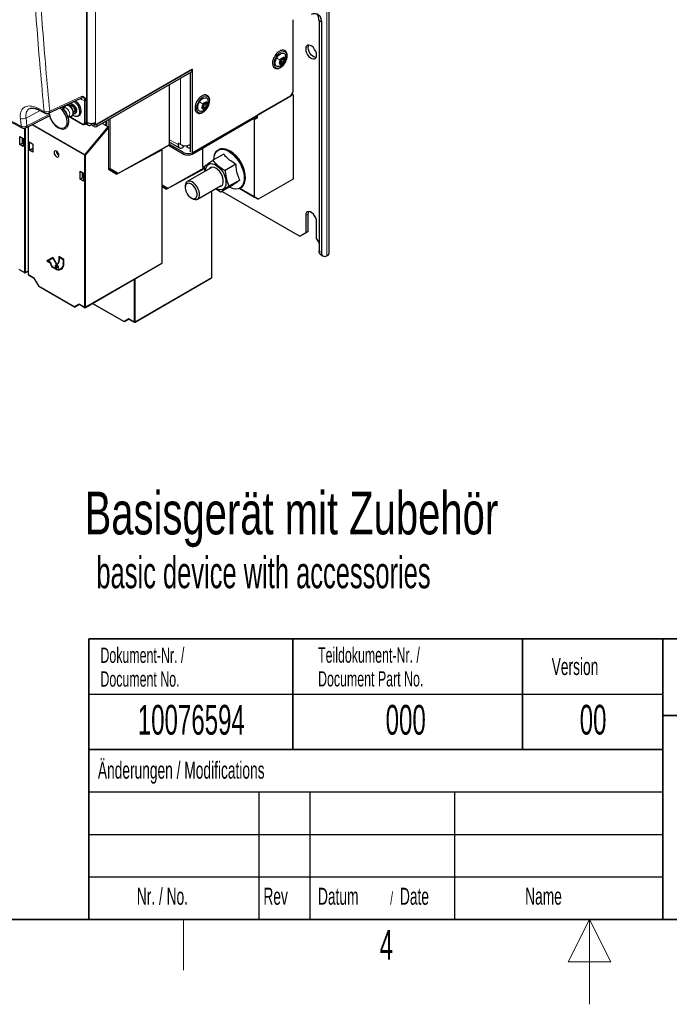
# Paper-space layout 'Blatt4' of a CAD drawing. Header units: millimetres. Extents: x 5 to 418, y 2 to 292.
# Tile 3 of 86: x 150 to 226, y 2 to 118. Entities that reach past the tile are written whole.
import ezdxf

# ---------------------------------------------------------------- set-up
doc = ezdxf.new("R2010")
doc.units = ezdxf.units.MM
doc.layers.add('SLD-0', color=7, linetype='Continuous')
doc.styles.add('SLDTEXTSTYLE0', font='TXT', dxfattribs={"width": 0.7})
doc.styles.add('SLDTEXTSTYLE1', font='TXT', dxfattribs={"width": 0.605})

psp = doc.layouts.new('Blatt4')

# ---------------------------------------------------------------- linework, layer by layer
at = {"color": 7, "linetype": 'Continuous', "lineweight": 18}
for p, q in [((186.1, 232.97), (186.1, 90.09)), ((157.86, 105.87), (157.86, 189.97)), ((157.87, 106.19), (157.87, 123.72)), ((157.9, 105.8), (157.9, 121.4)), ((158.89, 105.8), (158.89, 121.4)), ((185.46, 117.62), (185.18, 117.78)), ((180.59, 112.88), (180.6, 112.87)), ((180.66, 112.74), (180.74, 112.69)), ((180.77, 113), (181.02, 112.86)), ((180.88, 113.2), (181.13, 113.06)), ((181.02, 113.41), (181.1, 113.36)), ((170.02, 103.19), (170.02, 111.65)), ((168.89, 103.19), (168.89, 111)), ((153.51, 107.14), (157.31, 108.9)), ((157.3, 108.48), (157.08, 108.6)), ((157.6, 105.82), (157.6, 108.38)), ((157.74, 108.38), (157.74, 105.81)), ((171.74, 107.88), (171.98, 107.74)), ((171.75, 108.11), (171.77, 108.11)), ((171.91, 108.11), (172, 108.06)), ((150.72, 106.32), (152.38, 107.19)), ((150.81, 105.4), (153.45, 106.72)), ((152.1, 107.47), (152.85, 107.09)), ((155.17, 107.72), (155.17, 107.5)), ((171.51, 107.47), (171.59, 107.43)), ((171.61, 107.69), (171.86, 107.55)), ((172, 107.58), (172, 107.58)), ((150.72, 106.32), (150.81, 105.4)), ((157.59, 101.94), (151.4, 105.51)), ((151.5, 105.56), (157.63, 102.03)), ((155.81, 106.52), (157.32, 105.65)), ((157.74, 105.81), (157.86, 105.87)), ((157.9, 105.8), (157.86, 105.83)), ((157.87, 106.19), (157.87, 106.19)), ((158.75, 105.31), (158.75, 105.56)), ((158.76, 105.74), (158.89, 105.67)), ((159.03, 105.56), (159.03, 105.31)), ((160.21, 106), (160.21, 105.36)), ((160.46, 100.37), (160.46, 106.14)), ((160.6, 106.22), (160.6, 100.37)), ((177.6, 106.29), (177.6, 106.47)), ((150.52, 88.16), (150.52, 105.11)), ((150.66, 105.15), (150.66, 88.16)), ((151, 105.31), (151, 87.89)), ((157.63, 102.03), (160.33, 105.3)), ((160.4, 105.16), (157.73, 101.93)), ((161.55, 99.82), (167.61, 103.19)), ((167.61, 103.76), (168.6, 103.19)), ((168.74, 103.27), (168.6, 103.19)), ((169.17, 103.08), (169.17, 102.86)), ((169.19, 102.08), (169.19, 102.28)), ((169.73, 103.08), (169.73, 102.86)), ((170.32, 102.26), (170.32, 102.08)), ((157.59, 84.08), (157.59, 101.94)), ((157.73, 101.93), (157.73, 84.08)), ((160.4, 100.41), (160.46, 100.37)), ((160.48, 100.32), (160.4, 100.37)), ((161.43, 99.77), (160.48, 100.32)), ((160.6, 100.37), (161.55, 99.82)), ((167.39, 98.08), (171.64, 100.45)), ((166.73, 98.46), (167.39, 98.08)), ((167.27, 98.04), (166.73, 98.35)), ((183.9, 95.02), (183.62, 94.86)), ((185.18, 90.69), (185.46, 90.53)), ((154.61, 89.53), (154.58, 89.51)), ((157.73, 84.08), (166.73, 89.27)), ((149.88, 88.54), (150.52, 88.16)), ((150.66, 88.16), (150.97, 88.34)), ((153.93, 88.74), (153.9, 88.73)), ((154.16, 88.61), (154.13, 88.6)), ((155.13, 89.22), (155.1, 89.21)), ((151, 87.89), (151.65, 87.51)), ((151.65, 87.51), (152.2, 86.56)), ((163.43, 82.34), (163.43, 87.33)), ((163.57, 82.34), (172.56, 87.54)), ((163.57, 87.41), (163.57, 82.34)), ((152.2, 86.56), (156.4, 84.14)), ((156.4, 84.14), (156.95, 84.45)), ((156.95, 84.45), (157.59, 84.08)), ((158.55, 84.52), (162.23, 82.4)), ((162.23, 82.4), (162.78, 82.72)), ((162.78, 82.72), (163.43, 82.34))]:
    psp.add_line(p, q, dxfattribs=at)
at = {"color": 7, "linetype": 'Continuous', "lineweight": 25}
for p, q in [((186.39, 90.49), (186.39, 233.38)), ((157.87, 105.89), (157.87, 189.99)), ((157.88, 106.21), (157.88, 123.73)), ((182.14, 109.41), (182.14, 117.89)), ((185.18, 117.78), (185.18, 90.69)), ((185.46, 117.62), (185.46, 90.53)), ((180.58, 112.92), (180.62, 112.91)), ((180.63, 112.87), (180.58, 112.89)), ((180.89, 112.76), (180.62, 112.91)), ((180.9, 113.35), (181.12, 113.22)), ((170.26, 112.07), (159.03, 105.59)), ((170.21, 112.01), (159.03, 105.56)), ((170.21, 111.77), (159.03, 105.31)), ((170.04, 111.67), (170.04, 102.35)), ((170.19, 112.03), (170.21, 112.01)), ((170.21, 112.01), (170.21, 111.77)), ((170.26, 112.07), (170.26, 102.22)), ((167.61, 103.19), (167.61, 110.26)), ((182.14, 109.09), (177.96, 106.68)), ((181.85, 108.92), (182.14, 109.41)), ((182.14, 109.09), (182, 109.17)), ((182.14, 109.09), (182.14, 99.13)), ((153.38, 106.9), (157.2, 108.66)), ((155.87, 108), (155.8, 107.96)), ((155.94, 107.8), (155.85, 107.75)), ((170.26, 102.22), (181.85, 108.92)), ((171.74, 108.11), (171.79, 108.08)), ((171.74, 108.06), (172.01, 107.9)), ((152.2, 107.28), (152.95, 106.9)), ((155.25, 107.25), (154.99, 107.5)), ((155.33, 107.71), (155.13, 107.45)), ((155.66, 106.35), (155.56, 106.71)), ((156.29, 106.97), (156.39, 107.02)), ((156.45, 106.83), (156.52, 106.87)), ((156.81, 106.55), (156.95, 106.63)), ((171.71, 107.48), (171.5, 107.6)), ((177.96, 106.35), (177.96, 106.68)), ((150.7, 105.16), (153.49, 106.56)), ((155.68, 106.5), (156.01, 106.54)), ((155.76, 106.51), (157.34, 105.61)), ((157.62, 105.58), (157.75, 105.64)), ((157.76, 105.65), (158.04, 105.48)), ((158.39, 105.68), (158.39, 105.52)), ((158.75, 105.31), (158.39, 105.52)), ((158.75, 105.56), (158.51, 105.69)), ((158.72, 105.7), (158.93, 105.58)), ((158.89, 105.67), (158.89, 105.8)), ((160.1, 105.43), (159.67, 105.68)), ((160.1, 105.93), (160.1, 105.43)), ((160.19, 105.98), (160.19, 105.38)), ((177.6, 106.29), (170.32, 102.08)), ((177.49, 106.22), (177.61, 106.15)), ((177.96, 106.35), (177.61, 106.15)), ((177.61, 97.01), (177.61, 106.15)), ((177.72, 106.45), (177.72, 106.53)), ((177.72, 106.5), (177.96, 106.35)), ((150.97, 105.3), (150.97, 87.93)), ((160.33, 105.3), (160.1, 105.43)), ((160.4, 105.16), (160.4, 100.28)), ((150, 104.14), (150.4, 103.91)), ((150, 103.19), (150, 104.14)), ((150, 103.19), (150.29, 103.36)), ((150.4, 102.96), (150, 103.19)), ((150.29, 103.36), (150.29, 103.98)), ((150.31, 103.34), (150.29, 103.36)), ((150.31, 103.34), (150.4, 103.4)), ((150.4, 103.91), (150.4, 102.96)), ((151.12, 102.54), (151.12, 103.5)), ((151.12, 103.5), (151.52, 103.26)), ((151.52, 103.26), (151.52, 102.31)), ((161.53, 99.77), (167.58, 103.15)), ((167.61, 103.49), (168.77, 102.82)), ((169.19, 102.28), (167.61, 103.19)), ((168.89, 103.19), (168.6, 103.35)), ((168.6, 103.35), (168.6, 103.19)), ((170.04, 103.2), (170.02, 103.19)), ((151.12, 102.54), (151.52, 102.77)), ((151.52, 102.31), (151.12, 102.54)), ((154.31, 102.3), (154.39, 102.34)), ((166.73, 102.56), (161.4, 99.7)), ((166.73, 102.56), (166.63, 102.62)), ((166.73, 89.27), (166.73, 102.56)), ((169.19, 102.08), (167.46, 103.08)), ((169.25, 102.91), (169.17, 102.86)), ((169.25, 103.07), (169.25, 102.91)), ((169.65, 103.07), (169.65, 102.91)), ((169.73, 102.86), (169.65, 102.91)), ((170.26, 102.22), (170.25, 102.23)), ((171.5, 100.53), (171.5, 102.76)), ((173.97, 102.07), (172.69, 101.34)), ((173.37, 102.59), (173.34, 102.57)), ((175.41, 100.89), (174.13, 100.16)), ((157.07, 100.06), (157.47, 99.83)), ((157.07, 99.11), (157.07, 100.06)), ((157.36, 99.27), (157.36, 99.89)), ((157.47, 99.83), (157.47, 98.88)), ((160.4, 100.37), (161.17, 99.93)), ((160.4, 100.28), (161.4, 99.7)), ((161.07, 99.89), (161.15, 99.94)), ((161.17, 99.93), (161.43, 99.77)), ((171.74, 100.38), (167.24, 97.96)), ((167.37, 98.04), (171.67, 100.44)), ((172.48, 100.46), (169.69, 98.85)), ((171.5, 100.53), (171.74, 100.4)), ((171.74, 100.4), (171.5, 100.53)), ((157.07, 99.11), (157.36, 99.27)), ((157.47, 98.88), (157.07, 99.11)), ((157.38, 99.26), (157.36, 99.27)), ((157.38, 99.26), (157.47, 99.31)), ((175.86, 99.02), (174.59, 98.28)), ((182.14, 99.13), (178.04, 96.76)), ((166.73, 98.35), (167, 98.19)), ((166.73, 98.25), (167.24, 97.96)), ((166.91, 98.15), (166.99, 98.2)), ((167, 98.19), (167.27, 98.04)), ((169.44, 98.3), (169.44, 98.13)), ((170.89, 96.77), (173.68, 98.38)), ((172.56, 87.54), (172.56, 97.73)), ((173.61, 97.58), (173, 97.99)), ((174.88, 98.32), (173.61, 97.58)), ((173.78, 97.68), (182.91, 92.41)), ((175.85, 98.02), (177.61, 97.01)), ((178.04, 96.76), (175.85, 98.02)), ((175.94, 98.07), (175.97, 98.09)), ((170.14, 96.91), (170.28, 96.83)), ((177.61, 97.01), (178.04, 96.76)), ((183.62, 94.86), (183.62, 92.82)), ((183.9, 92.98), (183.9, 95.02)), ((184.89, 92.08), (184.89, 94.12)), ((182.91, 92.41), (183.62, 92.82)), ((183.9, 92.98), (183.2, 92.57)), ((183.62, 92.82), (183.9, 92.98)), ((183.2, 92.57), (182.91, 92.41)), ((184.89, 92.08), (185.18, 91.59)), ((153.87, 89.92), (153.17, 89.51)), ((153.19, 89.53), (153.17, 89.51)), ((153.17, 89.51), (153.55, 89.29)), ((153.87, 89.92), (153.19, 89.53)), ((153.19, 89.53), (153.58, 89.3)), ((153.27, 89.5), (153.87, 89.85)), ((153.59, 89.31), (153.27, 89.5)), ((153.58, 89.3), (153.55, 89.29)), ((154.58, 88.69), (153.87, 89.92)), ((153.9, 89.86), (153.87, 89.85)), ((153.87, 89.85), (154.48, 88.8)), ((153.9, 89.86), (154.51, 88.82)), ((155.15, 89.67), (154.58, 90)), ((154.58, 90), (154.58, 89.51)), ((154.61, 89.98), (154.61, 89.53)), ((154.65, 89.94), (154.62, 89.93)), ((154.62, 89.49), (154.62, 89.93)), ((154.62, 89.93), (155.1, 89.65)), ((154.65, 89.94), (155.13, 89.66)), ((155.13, 89.66), (155.1, 89.65)), ((155.1, 89.65), (155.1, 89.21)), ((155.13, 89.66), (155.13, 89.22)), ((155.15, 89.18), (155.15, 89.67)), ((185.38, 90.24), (185.67, 90.07)), ((186.1, 90.09), (186.16, 90.12)), ((149.92, 88.48), (150.54, 88.12)), ((150.64, 88.12), (150.97, 88.31)), ((154.13, 88.64), (153.9, 88.77)), ((153.9, 88.73), (154.13, 88.6)), ((153.93, 88.74), (154.16, 88.61)), ((154.48, 88.8), (154.16, 88.99)), ((154.23, 88.93), (154.2, 88.91)), ((154.2, 88.91), (154.58, 88.69)), ((154.23, 88.93), (154.55, 88.74)), ((154.29, 88.66), (154.26, 88.65)), ((154.26, 88.65), (154.3, 88.65)), ((154.48, 89.23), (154.45, 89.22)), ((154.45, 89.22), (154.48, 89.16)), ((154.48, 89.23), (154.5, 89.18)), ((154.51, 88.82), (154.48, 88.8)), ((154.82, 88.58), (154.85, 88.59)), ((157.71, 84.03), (166.71, 89.23)), ((151.02, 87.84), (151.64, 87.48)), ((151.64, 87.48), (152.18, 86.55)), ((163.55, 82.3), (172.54, 87.49)), ((152.22, 86.51), (156.42, 84.09)), ((157.02, 84.38), (156.52, 84.09)), ((156.99, 84.4), (157.61, 84.03)), ((158.53, 84.5), (162.25, 82.35)), ((162.85, 82.64), (162.35, 82.35)), ((162.82, 82.66), (163.45, 82.3))]:
    psp.add_line(p, q, dxfattribs=at)
at = {"color": 7, "linetype": 'Continuous', "lineweight": 25, "flags": 128}
for points in [[(184.29, 118.55), (184.53, 118.62), (184.75, 118.63), (184.95, 118.58), (185.13, 118.48), (185.27, 118.33), (185.37, 118.13), (185.44, 117.89), (185.46, 117.62)], [(183.62, 114.45), (183.65, 114.23), (183.72, 114), (183.84, 113.77), (183.99, 113.57), (184.17, 113.41), (184.35, 113.31), (184.52, 113.27), (184.67, 113.29), (184.79, 113.38), (184.87, 113.53), (184.89, 113.72), (184.87, 113.94), (184.79, 114.18), (184.67, 114.4), (184.52, 114.6), (184.35, 114.76), (184.17, 114.87), (183.99, 114.91), (183.84, 114.88), (183.72, 114.79), (183.65, 114.65), (183.62, 114.45)], [(183.9, 114.62), (183.93, 114.81), (183.97, 114.91)], [(180.18, 113.37), (180.32, 113.58), (180.48, 113.76), (180.65, 113.89), (180.83, 113.96), (180.99, 113.97), (181.12, 113.91), (181.22, 113.8), (181.25, 113.71)], [(184.83, 113.43), (184.8, 113.43), (184.63, 113.47), (184.45, 113.58), (184.28, 113.73), (184.12, 113.94), (184.01, 114.16), (183.93, 114.4), (183.9, 114.62)], [(180.49, 112.38), (180.48, 112.38), (180.31, 112.37), (180.18, 112.43), (180.08, 112.55), (180.04, 112.72), (180.04, 112.92), (180.09, 113.15), (180.18, 113.37)], [(181.16, 112.92), (181.05, 112.76), (180.92, 112.64), (180.79, 112.58), (180.67, 112.59), (180.59, 112.67), (180.55, 112.8), (180.57, 112.97), (180.63, 113.14)], [(180.63, 113.14), (180.74, 113.3), (180.87, 113.42), (181.01, 113.48), (181.13, 113.47), (181.21, 113.39), (181.25, 113.26), (181.23, 113.09), (181.16, 112.92)], [(155.98, 106.55), (156.05, 106.55), (156.18, 106.62), (156.26, 106.73), (156.3, 106.88), (156.29, 107.05), (156.24, 107.25), (156.15, 107.44), (156.02, 107.6), (155.88, 107.73), (155.72, 107.82), (155.57, 107.84), (155.44, 107.8), (155.33, 107.72), (155.33, 107.71), (155.33, 107.71)], [(155.52, 107.83), (155.52, 107.84), (155.51, 107.88)], [(155.7, 107.83), (155.75, 107.91), (155.85, 107.98), (155.98, 107.98), (156.13, 107.92), (156.28, 107.8), (156.42, 107.64), (156.52, 107.46), (156.58, 107.26), (156.59, 107.08), (156.55, 106.93), (156.46, 106.84), (156.34, 106.8), (156.28, 106.8)], [(155.87, 108), (155.92, 108.02), (156.06, 108.02), (156.2, 107.96), (156.35, 107.85), (156.49, 107.68), (156.59, 107.5), (156.65, 107.3), (156.66, 107.12), (156.62, 106.97), (156.53, 106.88), (156.52, 106.87)], [(155.87, 107.76), (155.94, 107.8), (156.06, 107.8), (156.19, 107.73), (156.3, 107.61), (156.39, 107.45), (156.44, 107.29), (156.45, 107.15), (156.4, 107.04), (156.32, 106.98)], [(156.38, 108.28), (156.4, 108.26), (156.59, 108.08), (156.76, 107.86), (156.89, 107.62), (156.98, 107.36), (157.02, 107.11), (157.02, 106.89), (156.96, 106.71), (156.85, 106.58), (156.7, 106.51), (156.53, 106.51), (156.33, 106.57), (156.2, 106.65)], [(156.52, 108.36), (156.54, 108.34), (156.73, 108.16), (156.9, 107.94), (157.03, 107.7), (157.12, 107.44), (157.17, 107.2), (157.16, 106.97), (157.1, 106.79), (156.99, 106.66), (156.95, 106.63)], [(171.37, 107.12), (171.26, 107.1), (171.11, 107.13), (171, 107.22), (170.93, 107.37), (170.91, 107.56), (170.94, 107.78), (171.01, 108.01), (171.13, 108.23)], [(171.13, 108.23), (171.28, 108.42), (171.45, 108.58), (171.63, 108.67), (171.8, 108.71), (171.95, 108.68), (172.06, 108.59), (172.13, 108.45)], [(172, 107.58), (171.88, 107.44), (171.75, 107.34), (171.61, 107.31), (171.51, 107.35), (171.44, 107.45), (171.43, 107.6), (171.47, 107.77), (171.55, 107.94)], [(171.55, 107.94), (171.67, 108.09), (171.81, 108.18), (171.94, 108.22), (172.05, 108.18), (172.11, 108.08), (172.13, 107.93), (172.09, 107.76), (172, 107.58)], [(154.7, 107.51), (154.88, 107.34), (155.08, 107.1), (155.26, 106.82), (155.39, 106.53), (155.49, 106.23), (155.53, 105.94), (155.52, 105.68), (155.46, 105.46), (155.41, 105.36)], [(154.9, 107.6), (154.96, 107.54), (155.18, 107.3), (155.37, 107.02), (155.53, 106.72), (155.64, 106.42), (155.71, 106.11), (155.72, 105.83), (155.69, 105.58), (155.6, 105.37), (155.51, 105.26)], [(154.3, 101.76), (154.41, 101.72), (154.5, 101.74), (154.56, 101.81), (154.58, 101.92), (154.56, 102.06), (154.5, 102.2), (154.41, 102.32), (154.3, 102.41), (154.19, 102.45), (154.1, 102.43), (154.04, 102.36), (154.01, 102.25), (154.04, 102.11), (154.1, 101.97), (154.19, 101.85), (154.3, 101.76)], [(172.88, 101.96), (172.9, 101.99), (173.02, 102.25), (173.18, 102.45), (173.38, 102.59), (173.62, 102.68), (173.88, 102.69), (174.17, 102.65), (174.47, 102.54), (174.77, 102.37), (175.07, 102.14), (175.36, 101.86), (175.63, 101.55), (175.87, 101.19), (176.08, 100.82), (176.25, 100.43), (176.37, 100.04), (176.45, 99.65), (176.48, 99.29), (176.46, 98.95), (176.39, 98.65), (176.27, 98.4), (176.11, 98.19), (175.91, 98.05), (175.67, 97.97), (175.4, 97.95), (175.12, 98), (174.82, 98.11), (174.71, 98.16)], [(175.97, 98.09), (176.13, 98.21), (176.3, 98.41), (176.42, 98.67), (176.49, 98.97), (176.51, 99.3), (176.48, 99.67), (176.4, 100.05), (176.27, 100.44), (176.11, 100.83), (175.9, 101.21), (175.65, 101.56), (175.39, 101.88), (175.1, 102.15), (174.8, 102.38), (174.49, 102.55), (174.19, 102.66), (173.91, 102.71), (173.64, 102.69), (173.41, 102.61), (173.37, 102.59)], [(171.84, 100.09), (171.87, 100.36), (171.94, 100.59), (172.07, 100.77), (172.24, 100.89), (172.44, 100.95), (172.67, 100.93), (172.91, 100.85), (173.17, 100.71), (173.41, 100.51), (173.64, 100.26), (173.85, 99.97)], [(173.47, 98.26), (173.62, 98.29), (173.77, 98.39), (173.87, 98.55), (173.92, 98.76), (173.92, 99.01), (173.87, 99.28), (173.77, 99.55), (173.63, 99.82), (173.46, 100.06), (173.26, 100.26), (173.05, 100.42), (172.84, 100.51), (172.64, 100.54), (172.46, 100.5), (172.32, 100.4), (172.27, 100.34)], [(173.85, 99.97), (174.01, 99.66), (174.14, 99.33), (174.22, 99.01), (174.24, 98.71), (174.22, 98.43), (174.14, 98.2), (174.02, 98.02), (173.85, 97.9), (173.65, 97.85), (173.42, 97.86), (173.17, 97.94), (173.04, 98.01)], [(169.53, 98.49), (169.46, 98.32), (169.44, 98.11), (169.47, 97.88), (169.55, 97.63), (169.67, 97.39), (169.83, 97.17), (170.02, 97), (170.21, 96.87), (170.4, 96.82), (170.56, 96.83), (170.7, 96.9), (170.8, 97.04), (170.85, 97.23), (170.84, 97.45), (170.79, 97.7), (170.68, 97.94), (170.54, 98.17), (170.37, 98.37), (170.18, 98.52), (169.98, 98.61), (169.8, 98.64), (169.65, 98.59), (169.53, 98.49)], [(170.28, 96.83), (170.43, 96.76), (170.63, 96.71), (170.81, 96.73), (170.96, 96.82), (171.07, 96.97), (171.12, 97.18), (171.13, 97.42), (171.08, 97.69), (170.98, 97.96), (170.84, 98.23), (170.66, 98.47), (170.46, 98.66), (170.25, 98.81), (170.04, 98.89), (169.85, 98.9), (169.68, 98.84), (169.55, 98.72), (169.55, 98.72)], [(184.89, 94.12), (184.87, 94.34), (184.79, 94.58), (184.67, 94.81), (184.52, 95.01), (184.35, 95.17), (184.17, 95.27), (183.99, 95.31), (183.84, 95.29), (183.72, 95.2), (183.65, 95.05), (183.62, 94.86)], [(183.9, 95.02), (183.93, 95.21), (183.97, 95.31)], [(185.46, 90.53), (185.47, 90.39), (185.51, 90.26), (185.56, 90.16), (185.64, 90.09), (185.74, 90.04), (185.85, 90.03), (185.97, 90.04), (186.1, 90.09)]]:
    psp.add_lwpolyline(points, dxfattribs=at)
at = {"color": 7, "linetype": 'Continuous', "lineweight": 18, "flags": 128}
for points in [[(180.07, 113.42), (180.22, 113.66), (180.4, 113.86), (180.6, 114.02), (180.8, 114.12), (180.99, 114.16), (181.15, 114.13), (181.28, 114.03), (181.37, 113.88), (181.41, 113.67), (181.4, 113.44), (181.34, 113.18), (181.23, 112.93), (181.08, 112.69), (180.9, 112.48), (180.7, 112.32), (180.51, 112.22), (180.32, 112.19), (180.15, 112.22), (180.02, 112.31), (179.93, 112.47), (179.89, 112.67), (179.9, 112.91), (179.96, 113.16), (180.07, 113.42)], [(155.33, 107.71), (155.42, 107.78), (155.55, 107.81), (155.71, 107.77), (155.87, 107.66), (156.02, 107.5), (156.14, 107.31), (156.22, 107.1), (156.24, 106.9), (156.22, 106.73), (156.14, 106.61), (156.03, 106.55), (156.01, 106.54)], [(171.04, 108.3), (171.21, 108.52), (171.4, 108.7), (171.6, 108.82), (171.79, 108.89), (171.97, 108.88), (172.12, 108.81), (172.22, 108.68), (172.28, 108.49), (172.29, 108.27), (172.25, 108.02), (172.15, 107.76), (172.02, 107.51), (171.85, 107.29), (171.66, 107.11), (171.46, 106.99), (171.27, 106.93), (171.09, 106.93), (170.94, 107), (170.84, 107.14), (170.78, 107.32), (170.77, 107.55), (170.81, 107.8), (170.91, 108.05), (171.04, 108.3)], [(155.41, 105.36), (155.35, 105.28), (155.2, 105.17), (155.01, 105.12), (154.8, 105.13), (154.57, 105.22), (154.34, 105.36), (154.12, 105.56), (153.91, 105.8), (153.74, 106.08), (153.6, 106.38), (153.51, 106.67), (153.47, 106.94)], [(155.13, 107.45), (155.22, 107.51), (155.35, 107.52), (155.49, 107.46), (155.64, 107.33), (155.75, 107.17), (155.84, 106.98), (155.87, 106.8), (155.84, 106.65), (155.77, 106.54), (155.67, 106.5)], [(174.64, 98.18), (174.79, 98.1), (175.09, 98), (175.37, 97.96), (175.63, 98), (175.87, 98.09), (176.06, 98.25), (176.21, 98.47), (176.31, 98.74), (176.37, 99.06), (176.37, 99.41), (176.32, 99.78), (176.22, 100.17), (176.08, 100.57), (175.89, 100.95), (175.66, 101.32), (175.4, 101.65), (175.12, 101.95), (174.82, 102.2), (174.52, 102.39), (174.22, 102.53), (173.92, 102.6), (173.65, 102.6), (173.4, 102.53), (173.19, 102.41), (173.02, 102.22), (172.98, 102.15)]]:
    psp.add_lwpolyline(points, dxfattribs=at)
at = {"color": 7, "linetype": 'Continuous', "lineweight": 25}
for centre, radius, start, end in [((184.08, 117.86), 1.1, 355.9732, 42.2436), ((180.83, 112.84), 0.251, 162.353, 237.2575), ((181.31, 112.79), 0.735, 134.5253, 170.0962), ((180.76, 112.93), 0.309, 257.0525, 321.811), ((181.01, 113), 0.269, 145.6624, 158.9591), ((181.04, 113.13), 0.309, 77.0525, 141.811), ((180.49, 113.27), 0.735, 314.5253, 350.0962), ((180.97, 113.22), 0.251, 342.353, 57.2575), ((172.19, 107.53), 0.733, 129.2121, 164.8591), ((171.85, 107.67), 0.269, 140.3731, 153.698), ((171.9, 107.93), 0.244, 60.5616, 136.9626), ((171.37, 108), 0.733, 309.2121, 344.8591), ((171.78, 107.93), 0.319, 337.671, 41.0806), ((153.06, 107.09), 0.214, 178.1284, 238.0345), ((153.17, 107.35), 0.5, 243.4173, 294.8105), ((154.4, 106.39), 1.21, 15.1487, 44.8459), ((171.77, 107.6), 0.319, 157.671, 221.0806), ((171.65, 107.6), 0.244, 240.5616, 316.9626), ((157.85, 105.89), 0.02, 289.6179, 355.1002), ((157.86, 106.21), 0.0192, 297.475, 355.2816), ((158.2, 105.75), 0.306, 170.786, 309.2033), ((158.39, 106.76), 1.08, 242.6097, 297.3903), ((158.75, 105.76), 0.0704, 214.557, 239.7291), ((158.89, 105.83), 0.307, 242.6097, 297.3903), ((158.97, 105.66), 0.0873, 170.786, 309.2033), ((177.52, 106.47), 0.201, 294.3747, 354.3052), ((150.48, 105.61), 0.5, 242.6153, 296.5944), ((158.89, 105.58), 0.307, 242.6097, 297.3903), ((168.95, 103.13), 0.349, 170.786, 309.2033), ((169.45, 104.28), 1.23, 242.6097, 297.3903), ((154.89, 102.43), 0.595, 181.6006, 238.3941), ((169.76, 103.39), 1.25, 242.8434, 293.0076), ((169.75, 103.17), 1.23, 242.6097, 297.3903), ((169.99, 103.25), 0.467, 236.9734, 276.99), ((174.36, 101.39), 1.58, 151.3628, 180.1521), ((172.73, 99.22), 3.78, 1.5087, 58.4859), ((161.48, 99.86), 0.1, 240.0027, 299.1235), ((170.22, 98.31), 0.785, 148.7508, 181.2515), ((167.32, 98.12), 0.1, 240.0027, 299.1235), ((185.67, 90.64), 0.498, 174.0618, 234.626), ((185.93, 90.52), 0.46, 300.4693, 356.1103), ((154.32, 89.38), 0.779, 186.8334, 237.1491), ((154.35, 89.4), 0.779, 186.8334, 237.1491), ((154.27, 89.34), 0.676, 182.6055, 237.3945), ((154.26, 89.48), 0.322, 305.698, 5.6204), ((154.29, 89.49), 0.322, 305.698, 5.6204), ((154.27, 89.45), 0.352, 305.698, 5.6204), ((150.59, 88.2), 0.1, 240.0027, 299.9975), ((154.51, 89.11), 0.603, 230.7967, 9.214), ((154.53, 89.08), 0.629, 230.7967, 9.214), ((154.82, 89.01), 0.668, 182.1237, 213.0088), ((154.58, 89.2), 0.724, 234.3824, 294.3071), ((154.81, 89.02), 0.63, 184.9133, 203.6345), ((154.82, 89), 0.63, 188.133, 214.2787), ((154.48, 89.14), 0.662, 304.0564, 7.2558), ((151.07, 87.93), 0.1, 180, 240.0027), ((152.27, 86.6), 0.1, 210, 240.0027), ((156.47, 84.18), 0.1, 240.0027, 300.0054), ((157.66, 84.12), 0.1, 240.0027, 299.9975), ((162.3, 82.44), 0.1, 240.0027, 300.0054), ((163.5, 82.39), 0.1, 240.0027, 299.9975)]:
    psp.add_arc(centre, radius, start, end, dxfattribs=at)
at = {"color": 7, "linetype": 'Continuous', "lineweight": 18}
for centre, radius, start, end in [((157.02, 108.5), 0.275, 355.8367, 40.2576), ((157.67, 108.52), 0.155, 242.7384, 295.5295), ((152.32, 107.46), 0.215, 178.2572, 238.0677), ((153.14, 107.76), 0.724, 246.6829, 300.9482), ((153.25, 107.12), 0.259, 300.9996, 3.94), ((150.34, 106.94), 0.719, 245.9522, 301.2741), ((157.36, 105.65), 0.0494, 173.7654, 234.8983), ((157.67, 105.95), 0.155, 242.7384, 295.5295), ((150.44, 106.01), 0.718, 245.9755, 301.3795), ((150.36, 105.35), 0.219, 179.6517, 238.5856), ((150.57, 105.37), 0.246, 302.9787, 6.1065), ((157.75, 101.93), 0.153, 140.2279, 177.3607), ((157.42, 101.68), 0.4, 38.7383, 58.8203), ((157.66, 102.07), 0.154, 242.6565, 296.7662), ((160.53, 100.5), 0.154, 242.6097, 297.3903), ((160.51, 100.36), 0.0503, 174.3796, 234.302), ((160.52, 100.41), 0.0922, 246.3569, 335.1837), ((161.47, 99.86), 0.0922, 246.3569, 335.1837), ((161.5, 99.82), 0.0506, 304.0635, 5.2492), ((167.3, 98.12), 0.0922, 246.3569, 335.1837), ((167.34, 98.08), 0.0506, 304.0635, 5.2492), ((150.59, 88.3), 0.154, 242.6565, 296.7662), ((150.57, 88.16), 0.0502, 174.3177, 234.3701), ((150.62, 88.16), 0.0476, 305.5752, 7.7049), ((151.02, 87.93), 0.0494, 185.0787, 246.2415), ((151.05, 87.88), 0.0502, 174.3177, 234.3701), ((163.57, 66.86), 22.74, 119.9888, 120.0351), ((152.25, 86.55), 0.0502, 174.3177, 234.3701), ((156.48, 84.17), 0.0918, 204.6715, 294.7694), ((156.45, 84.13), 0.0502, 174.3177, 234.3701), ((157.66, 84.22), 0.154, 242.6565, 296.7662), ((157.64, 84.08), 0.0502, 174.3177, 234.3701), ((157.69, 84.07), 0.0476, 305.5752, 7.7049), ((162.31, 82.44), 0.0918, 204.6715, 294.7694), ((162.28, 82.39), 0.0502, 174.3177, 234.3701), ((163.5, 82.48), 0.154, 242.6565, 296.7662), ((163.48, 82.34), 0.0502, 174.3177, 234.3701), ((163.52, 82.34), 0.0476, 305.5752, 7.7049)]:
    psp.add_arc(centre, radius, start, end, dxfattribs=at)
for centre, major_axis, ratio, start_param, end_param in [((156.94, 109.09), (-0.29, 0.414), 0.569649, 3.038808, 3.875138), ((157.29, 109.3), (-0.501, 0.868), 0.575802, 2.357645, 2.800952), ((157.32, 105.98), (-0.201, 0.347), 0.576854, 2.355515, 3.925398), ((157.39, 106.02), (-0.245, 0.436), 0.572991, 3.070865, 3.932757)]:
    psp.add_ellipse(centre, major_axis=major_axis, ratio=ratio, start_param=start_param, end_param=end_param, dxfattribs=at)
at = {"color": 7, "linetype": 'Continuous', "lineweight": 25}
for centre, major_axis, ratio, start_param, end_param in [((157.51, 106.08), (-0.249, 0.434), 0.575324, 3.109661, 3.928364), ((160.33, 105.2), (-0.0421, 0.0996), 0.570543, 4.074198, 5.636268), ((167.53, 103.23), (-0.05, 0.0866), 0.577382, 3.132863, 3.927224), ((166.66, 89.31), (-0.05, 0.0866), 0.577557, 3.141594, 3.927224), ((151.72, 87.55), (0.0729, 0.0729), 0.317888, 2.441094, 3.056612), ((172.49, 87.58), (-0.05, 0.0866), 0.577557, 3.141594, 3.927224), ((157.02, 84.49), (0, 0.107), 0.717434, 1.963397, 2.748877), ((162.85, 82.76), (0, 0.107), 0.717434, 1.963397, 2.748877)]:
    psp.add_ellipse(centre, major_axis=major_axis, ratio=ratio, start_param=start_param, end_param=end_param, dxfattribs=at)
at = {"color": 7, "linetype": 'Continuous', "lineweight": 18}
for points, knots in [([(152.85, 107.09), (152.69, 108.76), (152.25, 113.52), (151.65, 121.47), (151.09, 130.96), (150.87, 137.37), (150.76, 140.58)], [0, 0, 0, 0, 0.151906, 0.434604, 0.717302, 1, 1, 1, 1]), ([(151.42, 140.59), (151.53, 137.39), (151.75, 130.99), (152.31, 121.5), (152.91, 113.56), (153.35, 108.8), (153.51, 107.14)], [0, 0, 0, 0, 0.282698, 0.565396, 0.848094, 1, 1, 1, 1]), ([(132.39, 115.77), (133.83, 114.83), (136.71, 112.95), (140.9, 110.44), (145.35, 107.89), (148.37, 106.29), (150.15, 105.35)], [0, 0, 0, 0, 0.257626, 0.515528, 0.715375, 1, 1, 1, 1]), ([(157.31, 108.9), (157.31, 108.9), (157.4, 108.86), (157.55, 108.8), (157.71, 108.63), (157.73, 108.46), (157.74, 108.38)], [0, 0, 0, 0, 0.00199, 0.406331, 0.722166, 1, 1, 1, 1]), ([(157.6, 108.38), (157.6, 108.45), (157.59, 108.59), (157.5, 108.72), (157.41, 108.82), (157.34, 108.87), (157.31, 108.9), (157.31, 108.9)], [0, 0, 0, 0, 0.2596176, 0.5706466, 0.8241415, 0.9980619, 1, 1, 1, 1]), ([(150.05, 106.28), (150.04, 106.41), (150.03, 106.67), (150.09, 107), (150.21, 107.28), (150.39, 107.5), (150.62, 107.65), (150.91, 107.74), (151.23, 107.74), (151.62, 107.68), (151.93, 107.54), (152.1, 107.47)], [0, 0, 0, 0, 0.106988, 0.213972, 0.321027, 0.428079, 0.534559, 0.641038, 0.74693, 0.852824, 1, 1, 1, 1]), ([(151.16, 107.44), (151.1, 107.4), (150.97, 107.33), (150.83, 107.15), (150.74, 106.92), (150.69, 106.64), (150.71, 106.43), (150.72, 106.32)], [0, 0, 0, 0, 0.18437, 0.385257, 0.592087, 0.793133, 1, 1, 1, 1]), ([(150.15, 105.35), (150.12, 105.61), (150.09, 105.92), (150.06, 106.23), (150.05, 106.28)], [0, 0, 0, 0, 0.829864, 1, 1, 1, 1])]:
    psp.add_open_spline(points, degree=3, knots=knots, dxfattribs=at)
at = {"color": 7, "linetype": 'Continuous', "lineweight": 25}
for points, knots in [([(132.49, 115.59), (133.07, 115.2), (134.4, 114.33), (136.55, 112.96), (138.94, 111.49), (141.41, 110.02), (143.93, 108.57), (146.5, 107.15), (148.61, 106.02), (149.87, 105.37), (150.25, 105.17)], [0, 0, 0, 0, 0.105589, 0.238458, 0.378716, 0.519007, 0.65926, 0.799436, 0.939626, 1, 1, 1, 1]), ([(181.21, 112.86), (181.21, 112.86), (181.27, 112.94), (181.34, 113.12), (181.42, 113.37), (181.45, 113.61), (181.44, 113.84), (181.37, 114.03), (181.27, 114.18), (181.12, 114.27), (180.95, 114.31), (180.76, 114.29), (180.57, 114.21), (180.37, 114.08), (180.18, 113.9), (180.03, 113.71), (179.96, 113.58), (179.93, 113.52)], [0, 0, 0, 0, 0.00397, 0.07814, 0.152482, 0.227195, 0.302476, 0.378129, 0.444974, 0.516094, 0.585131, 0.654477, 0.726407, 0.800353, 0.874757, 0.949001, 1, 1, 1, 1]), ([(181.17, 112.92), (181.18, 112.95), (181.24, 113.05), (181.28, 113.23), (181.3, 113.47), (181.27, 113.62), (181.25, 113.7)], [0, 0, 0, 0, 0.119877, 0.416481, 0.707852, 1, 1, 1, 1]), ([(179.93, 113.52), (179.91, 113.5), (179.85, 113.4), (179.78, 113.2), (179.72, 112.95), (179.71, 112.71), (179.75, 112.49), (179.84, 112.32), (179.94, 112.21), (180.02, 112.18), (180.04, 112.17)], [0, 0, 0, 0, 0.046326, 0.194897, 0.343956, 0.493958, 0.645137, 0.795906, 0.941807, 1, 1, 1, 1]), ([(180.04, 112.17), (180.07, 112.16), (180.16, 112.13), (180.32, 112.12), (180.51, 112.18), (180.7, 112.28), (180.9, 112.44), (181.07, 112.63), (181.16, 112.78), (181.21, 112.86)], [0, 0, 0, 0, 0.086073, 0.232213, 0.381767, 0.53676, 0.694164, 0.851444, 1, 1, 1, 1]), ([(180.49, 112.39), (180.53, 112.4), (180.64, 112.43), (180.8, 112.51), (180.96, 112.64), (181.09, 112.78), (181.15, 112.88), (181.17, 112.92)], [0, 0, 0, 0, 0.1346908, 0.3719288, 0.6043688, 0.8422494, 1, 1, 1, 1]), ([(180.59, 112.92), (180.59, 112.91), (180.58, 112.89), (180.59, 112.88), (180.59, 112.87), (180.6, 112.87), (180.6, 112.87)], [0, 0, 0, 0, 0.249857, 0.499466, 0.749011, 1, 1, 1, 1]), ([(180.62, 113.03), (180.62, 113.02), (180.61, 113.01), (180.6, 112.98), (180.59, 112.95), (180.59, 112.93), (180.59, 112.92)], [0, 0, 0, 0, 0.249807, 0.500055, 0.750309, 1, 1, 1, 1]), ([(180.65, 112.73), (180.65, 112.75), (180.65, 112.78), (180.64, 112.82), (180.63, 112.85), (180.62, 112.87), (180.61, 112.88), (180.6, 112.88), (180.6, 112.87)], [0, 0, 0, 0, 0.249201, 0.374338, 0.498932, 0.624008, 0.74976, 1, 1, 1, 1]), ([(180.62, 113.03), (180.63, 113.04), (180.64, 113.06), (180.66, 113.1), (180.67, 113.13), (180.69, 113.16), (180.71, 113.2), (180.72, 113.22), (180.73, 113.23)], [0, 0, 0, 0, 0.249168, 0.374303, 0.498903, 0.623987, 0.749746, 1, 1, 1, 1]), ([(180.65, 112.73), (180.65, 112.72), (180.65, 112.7), (180.66, 112.67), (180.67, 112.64), (180.68, 112.64), (180.69, 112.63)], [0, 0, 0, 0, 0.249852, 0.499902, 0.750115, 1, 1, 1, 1]), ([(180.69, 112.63), (180.7, 112.63), (180.71, 112.63), (180.72, 112.64), (180.74, 112.66), (180.74, 112.68), (180.74, 112.69)], [0, 0, 0, 0, 0.249991, 0.499611, 0.749127, 1, 1, 1, 1]), ([(180.77, 113), (180.78, 112.99), (180.78, 112.97), (180.78, 112.94), (180.77, 112.91), (180.76, 112.88), (180.73, 112.87), (180.71, 112.86), (180.7, 112.87), (180.7, 112.87)], [0, 0, 0, 0, 0.159929, 0.318648, 0.478127, 0.637484, 0.796967, 0.957288, 1, 1, 1, 1]), ([(180.8, 113.32), (180.79, 113.31), (180.77, 113.3), (180.75, 113.27), (180.74, 113.25), (180.73, 113.24), (180.73, 113.23)], [0, 0, 0, 0, 0.250033, 0.499632, 0.749228, 1, 1, 1, 1]), ([(180.9, 112.74), (180.89, 112.76), (180.86, 112.77), (180.83, 112.78), (180.8, 112.78), (180.78, 112.76), (180.76, 112.74), (180.75, 112.71), (180.74, 112.69)], [0, 0, 0, 0, 0.249199, 0.374336, 0.49893, 0.624007, 0.749759, 1, 1, 1, 1]), ([(180.77, 113), (180.77, 113.02), (180.76, 113.05), (180.76, 113.08), (180.76, 113.1)], [0, 0, 0, 0, 0.50155, 1, 1, 1, 1]), ([(180.79, 113.15), (180.8, 113.17), (180.83, 113.19), (180.86, 113.2), (180.88, 113.2)], [0, 0, 0, 0, 0.498459, 1, 1, 1, 1]), ([(180.85, 113.34), (180.84, 113.35), (180.84, 113.35), (180.83, 113.35), (180.82, 113.34), (180.8, 113.32), (180.8, 113.32)], [0, 0, 0, 0, 0.249815, 0.499908, 0.75012, 1, 1, 1, 1]), ([(180.85, 113.34), (180.85, 113.34), (180.85, 113.33), (180.87, 113.34), (180.89, 113.34), (180.92, 113.35), (180.96, 113.37), (180.98, 113.39), (181, 113.4)], [0, 0, 0, 0, 0.249199, 0.374336, 0.49893, 0.624007, 0.749759, 1, 1, 1, 1]), ([(180.96, 113.31), (180.96, 113.31), (180.97, 113.3), (180.96, 113.28), (180.96, 113.26), (180.94, 113.23), (180.91, 113.21), (180.89, 113.21), (180.88, 113.2)], [0, 0, 0, 0, 0.016595, 0.212651, 0.408859, 0.6061, 0.802652, 1, 1, 1, 1]), ([(180.9, 112.74), (180.91, 112.74), (180.93, 112.73), (180.95, 112.72), (180.98, 112.72), (180.99, 112.74), (181, 112.74)], [0, 0, 0, 0, 0.249815, 0.499908, 0.75012, 1, 1, 1, 1]), ([(181.11, 113.43), (181.1, 113.43), (181.09, 113.43), (181.06, 113.43), (181.03, 113.42), (181.01, 113.41), (181, 113.4)], [0, 0, 0, 0, 0.249991, 0.499611, 0.749127, 1, 1, 1, 1]), ([(181, 112.74), (181.01, 112.75), (181.02, 112.77), (181.03, 112.8), (181.03, 112.83), (181.02, 112.85), (181.02, 112.86)], [0, 0, 0, 0, 0.250033, 0.499632, 0.749228, 1, 1, 1, 1]), ([(181.13, 113.06), (181.11, 113.05), (181.07, 113.04), (181.04, 113.01), (181.02, 112.99), (181.01, 112.95), (181, 112.91), (181.01, 112.88), (181.02, 112.86)], [0, 0, 0, 0, 0.249168, 0.374303, 0.498903, 0.623987, 0.749746, 1, 1, 1, 1]), ([(181.1, 113.36), (181.09, 113.35), (181.07, 113.32), (181.06, 113.29), (181.06, 113.27), (181.08, 113.25), (181.1, 113.23), (181.13, 113.22), (181.15, 113.21)], [0, 0, 0, 0, 0.249201, 0.3743378, 0.4989316, 0.6240084, 0.74976, 1, 1, 1, 1]), ([(181.1, 113.36), (181.1, 113.37), (181.12, 113.38), (181.12, 113.4), (181.12, 113.42), (181.11, 113.42), (181.11, 113.43)], [0, 0, 0, 0, 0.249852, 0.499902, 0.750115, 1, 1, 1, 1]), ([(181.13, 113.06), (181.14, 113.06), (181.16, 113.07), (181.18, 113.09), (181.2, 113.11), (181.21, 113.13), (181.21, 113.14)], [0, 0, 0, 0, 0.249807, 0.500055, 0.750309, 1, 1, 1, 1]), ([(181.21, 113.14), (181.21, 113.15), (181.21, 113.17), (181.2, 113.19), (181.18, 113.21), (181.16, 113.21), (181.15, 113.21)], [0, 0, 0, 0, 0.249857, 0.499466, 0.749011, 1, 1, 1, 1]), ([(172.11, 107.63), (172.12, 107.64), (172.17, 107.73), (172.24, 107.91), (172.31, 108.17), (172.33, 108.41), (172.3, 108.63), (172.23, 108.81), (172.1, 108.95), (171.94, 109.03), (171.76, 109.04), (171.57, 109), (171.37, 108.9), (171.18, 108.76), (171.02, 108.59), (170.93, 108.46), (170.9, 108.41)], [0, 0, 0, 0, 0.010829, 0.089894, 0.169184, 0.248932, 0.329306, 0.409777, 0.488141, 0.562906, 0.636245, 0.710994, 0.788595, 0.867738, 0.946967, 1, 1, 1, 1]), ([(157.2, 108.66), (157.2, 108.66), (157.22, 108.68), (157.26, 108.68), (157.26, 108.68), (157.25, 108.68)], [0, 0, 0, 0, 0.006484, 0.729761, 1, 1, 1, 1]), ([(170.66, 107.92), (170.66, 107.89), (170.62, 107.78), (170.59, 107.59), (170.6, 107.36), (170.65, 107.16), (170.73, 107.03), (170.8, 106.98), (170.81, 106.97)], [0, 0, 0, 0, 0.062369, 0.278082, 0.495354, 0.714122, 0.93018, 1, 1, 1, 1]), ([(170.9, 108.41), (170.88, 108.39), (170.81, 108.29), (170.73, 108.12), (170.68, 107.98), (170.66, 107.92)], [0, 0, 0, 0, 0.161406, 0.65154, 1, 1, 1, 1]), ([(171.52, 107.82), (171.52, 107.81), (171.51, 107.8), (171.5, 107.78), (171.49, 107.75), (171.48, 107.73), (171.48, 107.72)], [0, 0, 0, 0, 0.249807, 0.500055, 0.750309, 1, 1, 1, 1]), ([(171.52, 107.82), (171.53, 107.83), (171.54, 107.85), (171.56, 107.88), (171.58, 107.91), (171.6, 107.94), (171.62, 107.98), (171.64, 108), (171.65, 108.01)], [0, 0, 0, 0, 0.249168, 0.374303, 0.498903, 0.623987, 0.749746, 1, 1, 1, 1]), ([(171.61, 107.69), (171.61, 107.71), (171.6, 107.74), (171.61, 107.77), (171.61, 107.79)], [0, 0, 0, 0, 0.50155, 1, 1, 1, 1]), ([(171.72, 108.09), (171.71, 108.09), (171.7, 108.08), (171.68, 108.05), (171.66, 108.03), (171.65, 108.02), (171.65, 108.01)], [0, 0, 0, 0, 0.250033, 0.499632, 0.749228, 1, 1, 1, 1]), ([(171.65, 107.84), (171.66, 107.85), (171.69, 107.87), (171.72, 107.88), (171.74, 107.88)], [0, 0, 0, 0, 0.498459, 1, 1, 1, 1]), ([(171.77, 108.11), (171.77, 108.11), (171.77, 108.11), (171.76, 108.12), (171.74, 108.11), (171.73, 108.1), (171.72, 108.09)], [0, 0, 0, 0, 0.249815, 0.499908, 0.75012, 1, 1, 1, 1]), ([(171.81, 108.02), (171.82, 108.01), (171.83, 108), (171.83, 107.98), (171.83, 107.95), (171.82, 107.92), (171.79, 107.9), (171.77, 107.89), (171.75, 107.88), (171.74, 107.88)], [0, 0, 0, 0, 0.070468, 0.225088, 0.379578, 0.534187, 0.689611, 0.844492, 1, 1, 1, 1]), ([(171.77, 108.11), (171.77, 108.1), (171.77, 108.09), (171.78, 108.09), (171.8, 108.09), (171.83, 108.09), (171.87, 108.1), (171.9, 108.12), (171.92, 108.13)], [0, 0, 0, 0, 0.249199, 0.374336, 0.49893, 0.624007, 0.749759, 1, 1, 1, 1]), ([(172.02, 108.14), (172.02, 108.14), (172, 108.15), (171.98, 108.15), (171.95, 108.14), (171.93, 108.13), (171.92, 108.13)], [0, 0, 0, 0, 0.249991, 0.499611, 0.749127, 1, 1, 1, 1]), ([(172, 108.06), (171.98, 108.05), (171.96, 108.03), (171.95, 107.99), (171.95, 107.97), (171.96, 107.95), (171.98, 107.92), (172.01, 107.9), (172.03, 107.9)], [0, 0, 0, 0, 0.249201, 0.374338, 0.498932, 0.624008, 0.74976, 1, 1, 1, 1]), ([(171.98, 107.74), (171.99, 107.74), (172.01, 107.74), (172.04, 107.76), (172.06, 107.78), (172.07, 107.8), (172.08, 107.81)], [0, 0, 0, 0, 0.249807, 0.500055, 0.750309, 1, 1, 1, 1]), ([(172, 107.58), (172.01, 107.6), (172.08, 107.7), (172.15, 107.89), (172.18, 108.13), (172.17, 108.32), (172.13, 108.42), (172.12, 108.45)], [0, 0, 0, 0, 0.099722, 0.393268, 0.649548, 0.907991, 1, 1, 1, 1]), ([(172, 108.06), (172.01, 108.07), (172.02, 108.08), (172.03, 108.11), (172.03, 108.13), (172.03, 108.14), (172.02, 108.14)], [0, 0, 0, 0, 0.249852, 0.499902, 0.750115, 1, 1, 1, 1]), ([(172.08, 107.81), (172.08, 107.82), (172.08, 107.84), (172.07, 107.86), (172.05, 107.89), (172.04, 107.89), (172.03, 107.9)], [0, 0, 0, 0, 0.249857, 0.499466, 0.749011, 1, 1, 1, 1]), ([(151.16, 107.44), (151.19, 107.45), (151.26, 107.48), (151.41, 107.5), (151.62, 107.49), (151.86, 107.43), (152.06, 107.35), (152.18, 107.29), (152.2, 107.27)], [0, 0, 0, 0, 0.171423, 0.357066, 0.556194, 0.75251, 0.946364, 1, 1, 1, 1]), ([(153.42, 106.91), (153.42, 106.9), (153.42, 106.81), (153.47, 106.6), (153.57, 106.31), (153.71, 106.02), (153.88, 105.76), (154.08, 105.52), (154.3, 105.31), (154.53, 105.16), (154.77, 105.06), (155, 105.01), (155.21, 105.03), (155.37, 105.09), (155.44, 105.17), (155.47, 105.19)], [0, 0, 0, 0, 0.007253, 0.09378, 0.180165, 0.266422, 0.352658, 0.438983, 0.525509, 0.612373, 0.699644, 0.787018, 0.873281, 0.95704, 1, 1, 1, 1]), ([(155.13, 107.45), (155.12, 107.44), (155.11, 107.42), (155.09, 107.41), (155.09, 107.41)], [0, 0, 0, 0, 0.777647, 1, 1, 1, 1]), ([(170.81, 106.97), (170.84, 106.95), (170.91, 106.89), (171.06, 106.86), (171.24, 106.87), (171.43, 106.93), (171.63, 107.05), (171.82, 107.22), (171.99, 107.42), (172.07, 107.57), (172.11, 107.63)], [0, 0, 0, 0, 0.075963, 0.204398, 0.333106, 0.466189, 0.603543, 0.742257, 0.880717, 1, 1, 1, 1]), ([(171.37, 107.12), (171.38, 107.12), (171.46, 107.14), (171.6, 107.2), (171.78, 107.32), (171.91, 107.44), (171.97, 107.54), (172, 107.58)], [0, 0, 0, 0, 0.03592, 0.306814, 0.569594, 0.832746, 1, 1, 1, 1]), ([(171.48, 107.72), (171.48, 107.71), (171.47, 107.69), (171.47, 107.67), (171.47, 107.66), (171.48, 107.66), (171.48, 107.66)], [0, 0, 0, 0, 0.249857, 0.499466, 0.749011, 1, 1, 1, 1]), ([(171.51, 107.49), (171.51, 107.51), (171.51, 107.55), (171.5, 107.59), (171.5, 107.62), (171.5, 107.64), (171.49, 107.66), (171.48, 107.66), (171.48, 107.66)], [0, 0, 0, 0, 0.249201, 0.374338, 0.498932, 0.624008, 0.74976, 1, 1, 1, 1]), ([(171.51, 107.49), (171.51, 107.48), (171.51, 107.46), (171.51, 107.43), (171.52, 107.4), (171.53, 107.39), (171.53, 107.39)], [0, 0, 0, 0, 0.249852, 0.499902, 0.750115, 1, 1, 1, 1]), ([(171.53, 107.39), (171.54, 107.38), (171.55, 107.38), (171.56, 107.39), (171.58, 107.4), (171.58, 107.42), (171.59, 107.43)], [0, 0, 0, 0, 0.249991, 0.499611, 0.749127, 1, 1, 1, 1]), ([(171.61, 107.69), (171.61, 107.68), (171.62, 107.66), (171.62, 107.63), (171.6, 107.6), (171.59, 107.57), (171.57, 107.57), (171.56, 107.57)], [0, 0, 0, 0, 0.203266, 0.404992, 0.607686, 0.810224, 1, 1, 1, 1]), ([(171.74, 107.45), (171.72, 107.47), (171.7, 107.49), (171.67, 107.5), (171.65, 107.5), (171.63, 107.49), (171.6, 107.47), (171.59, 107.45), (171.59, 107.43)], [0, 0, 0, 0, 0.249199, 0.374336, 0.49893, 0.624007, 0.749759, 1, 1, 1, 1]), ([(171.74, 107.45), (171.74, 107.44), (171.76, 107.43), (171.78, 107.42), (171.81, 107.42), (171.82, 107.43), (171.83, 107.43)], [0, 0, 0, 0, 0.249815, 0.499908, 0.75012, 1, 1, 1, 1]), ([(171.83, 107.43), (171.84, 107.44), (171.85, 107.45), (171.86, 107.48), (171.87, 107.52), (171.86, 107.54), (171.86, 107.55)], [0, 0, 0, 0, 0.250033, 0.499632, 0.749228, 1, 1, 1, 1]), ([(171.98, 107.74), (171.96, 107.73), (171.93, 107.73), (171.89, 107.7), (171.87, 107.68), (171.86, 107.65), (171.85, 107.6), (171.86, 107.57), (171.86, 107.55)], [0, 0, 0, 0, 0.249168, 0.374303, 0.498903, 0.623987, 0.749746, 1, 1, 1, 1]), ([(155.62, 106.48), (155.63, 106.48), (155.64, 106.5), (155.66, 106.5), (155.67, 106.5)], [0, 0, 0, 0, 0.183738, 1, 1, 1, 1]), ([(157.34, 105.61), (157.36, 105.59), (157.43, 105.56), (157.52, 105.54), (157.58, 105.57), (157.61, 105.58)], [0, 0, 0, 0, 0.2799476, 0.7313706, 1, 1, 1, 1]), ([(175.41, 100.89), (175.2, 101.01), (174.78, 101.26), (174.31, 101.67), (174.07, 101.95), (173.97, 102.07)], [0, 0, 0, 0, 0.359919, 0.730738, 1, 1, 1, 1]), ([(171.71, 100.64), (171.73, 100.66), (171.84, 100.74), (172.09, 100.92), (172.42, 101.15), (172.64, 101.3), (172.69, 101.34)], [0, 0, 0, 0, 0.0896818, 0.4753516, 0.8719637, 1, 1, 1, 1]), ([(172.69, 101.34), (172.86, 101.15), (173.2, 100.78), (173.72, 100.4), (174.05, 100.21), (174.13, 100.16)], [0, 0, 0, 0, 0.418556, 0.850162, 1, 1, 1, 1]), ([(175.86, 99.02), (175.78, 99.22), (175.6, 99.63), (175.45, 100.28), (175.42, 100.71), (175.41, 100.89)], [0, 0, 0, 0, 0.359919, 0.730738, 1, 1, 1, 1]), ([(171.79, 100.06), (171.77, 100.15), (171.73, 100.34), (171.72, 100.54), (171.71, 100.64)], [0, 0, 0, 0, 0.487606, 1, 1, 1, 1]), ([(174.13, 100.16), (174.16, 99.88), (174.22, 99.31), (174.41, 98.69), (174.55, 98.36), (174.59, 98.28)], [0, 0, 0, 0, 0.418556, 0.850162, 1, 1, 1, 1]), ([(174.88, 98.32), (174.93, 98.36), (175.05, 98.45), (175.31, 98.64), (175.62, 98.85), (175.82, 98.98), (175.86, 99.02)], [0, 0, 0, 0, 0.209735, 0.542757, 0.886008, 1, 1, 1, 1]), ([(174.59, 98.28), (174.53, 98.24), (174.32, 98.1), (173.98, 97.86), (173.74, 97.68), (173.63, 97.6), (173.61, 97.58)], [0, 0, 0, 0, 0.128036, 0.513599, 0.910318, 1, 1, 1, 1])]:
    psp.add_open_spline(points, degree=3, knots=knots, dxfattribs=at)
at = {"color": 7, "linetype": 'Continuous', "lineweight": 18}
for points in [[(180.18, 113.37), (180.26, 113.33), (180.42, 113.25), (180.56, 113.18), (180.63, 113.14)], [(171.13, 108.23), (171.2, 108.18), (171.35, 108.08), (171.49, 107.99), (171.55, 107.94)]]:
    psp.add_open_spline(points, degree=3, dxfattribs=at)
at = {"layer": 'SLD-0', "lineweight": 35}
for p, q in [((158.12, 45), (225.62, 45)), ((158.12, 45), (158.12, 32)), ((182.12, 45), (182.12, 32)), ((209.12, 45), (209.12, 32)), ((225.62, 45), (225.62, 32)), ((225.62, 45), (266.33, 45)), ((225.62, 45), (225.62, 36)), ((225.62, 36), (266.33, 36)), ((225.62, 36), (225.62, 12)), ((158.12, 32), (158.12, 12)), ((158.12, 32), (225.62, 32)), ((225.62, 32), (225.62, 12)), ((26, 12), (408, 12)), ((158.12, 12), (225.62, 12)), ((225.62, 12), (266.33, 12))]:
    psp.add_line(p, q, dxfattribs=at)
at = {"layer": 'SLD-0'}
for p, q in [((158.12, 38.5), (225.62, 38.5)), ((158.12, 27), (225.62, 27)), ((178.12, 27), (178.12, 12)), ((184.12, 27), (184.12, 12)), ((201.12, 27), (201.12, 12)), ((158.12, 22), (225.62, 22)), ((158.12, 17), (225.62, 17))]:
    psp.add_line(p, q, dxfattribs=at)
at = {"layer": 'SLD-0', "lineweight": 25}
psp.add_line((158.12, 32), (225.62, 32), dxfattribs=at)
at = {"layer": 'SLD-0', "lineweight": 18}
for p, q in [((169.25, 6), (169.25, 12)), ((217, 12), (214.5, 7)), ((217, 2), (217, 12)), ((219.5, 7), (217, 12)), ((214.5, 7), (219.5, 7))]:
    psp.add_line(p, q, dxfattribs=at)

# ---------------------------------------------------------------- texts
at = {"layer": 'SLD-0', "color": 7, "attachment_point": 1}
for s, insert, char_height, style in [('Basisgerät mit Zubehör', (157.61, 62.34), 5.0271, 'SLDTEXTSTYLE0'), ('basic device with accessories', (159, 54.68), 3.7042, 'SLDTEXTSTYLE1')]:
    psp.add_mtext(s, dxfattribs=dict(at, insert=insert, char_height=char_height, style=style))
at = {"layer": 'SLD-0', "style": 'SLDTEXTSTYLE1'}
for s, insert, char_height, attachment_point in [('Dokument-Nr. /', (159.47, 43.99), 1.8, 1), ('Teildokument-Nr. /', (185.07, 44.01), 1.8, 1), ('Version', (212.55, 42.76), 2, 1), ('Document No.', (159.47, 41.19), 1.8, 1), ('Document Part No.', (185.07, 41.21), 1.8, 1), ('10076594', (170.16, 37.24), 3.5, 2), ('000', (195.38, 37.24), 3.5, 2), ('00', (217.42, 37.25), 3.5, 2), ('Änderungen / Modifications', (159.17, 30.56), 2, 1), ('Nr. / No.', (163.75, 15.72), 2, 1), ('Rev', (178.64, 15.72), 2, 1), ('Datum', (185.06, 15.72), 2, 1), ('/', (193.55, 15.22), 1.5, 1), ('Date', (194.7, 15.72), 2, 1), ('Name', (209.43, 15.73), 2, 1), ('4', (193.1, 10.74), 3.5, 2)]:
    psp.add_mtext(s, dxfattribs=dict(at, insert=insert, char_height=char_height, attachment_point=attachment_point))

doc.saveas('drawing.dxf')
